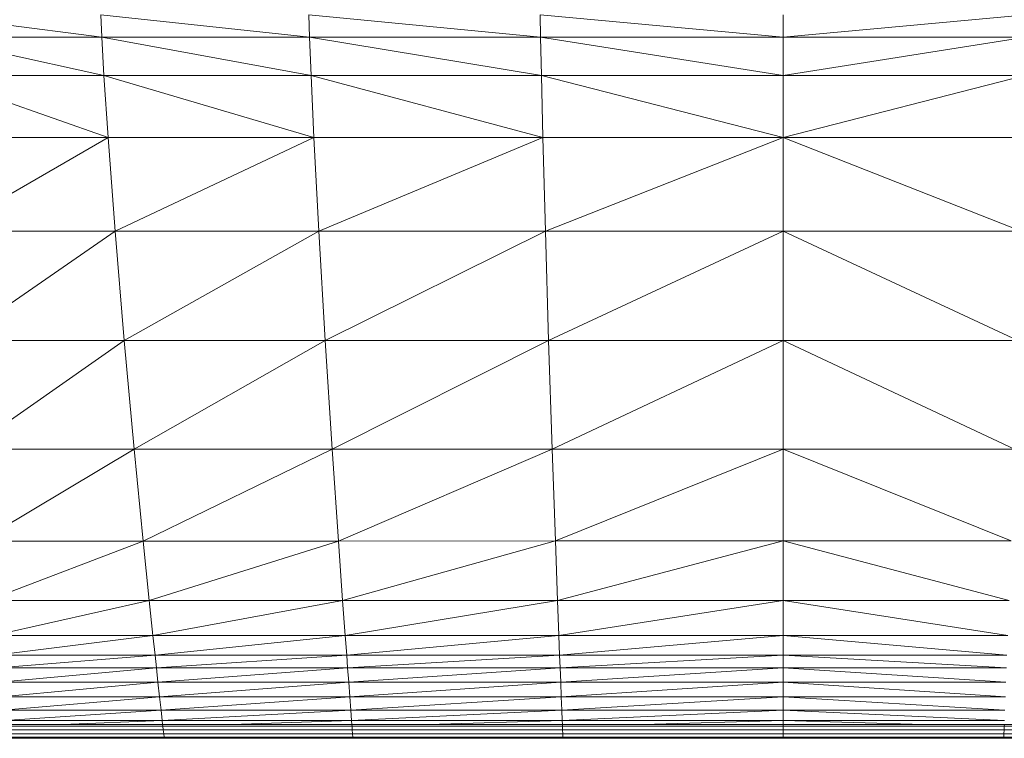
# Model space of a CAD drawing. Extents: x 180 to 9540, y 54 to 2910.
# Tile 67 of 82: x 8064 to 8199, y 925 to 1024. Entities that reach past the tile are written whole.
import ezdxf
from ezdxf.xclip import XClip

# ---------------------------------------------------------------- set-up
doc = ezdxf.new("R2010")
doc.units = 0
doc.header["$MEASUREMENT"] = 0
doc.header["$XCLIPFRAME"] = 0
doc.layers.add('320-W Umeblowanie U_floe', color=7, linetype='Continuous')
doc.layers.add('820-G Rysunki Obrazki', color=7, linetype='Continuous')

# ---------------------------------------------------------------- blocks, each defined once
blk = doc.blocks.new('Rysunek_2_2', base_point=(4248.05, 809.8))
at = {"layer": '320-W Umeblowanie U_floe', "color": 150, "linetype": 'Continuous', "lineweight": 0, "ltscale": 0.5}
for p, q in [((8075.32, 1021.22), (8051.38, 1024.29)), ((8075.19, 1024.29), (8075.32, 1021.22)), ((8075.19, 1024.29), (8103.9, 1021.22)), ((8103.8, 1024.29), (8103.9, 1021.22)), ((8135.67, 1021.22), (8103.8, 1024.29)), ((8135.67, 1021.22), (8135.62, 1024.29)), ((8135.62, 1024.29), (8169.04, 1021.22)), ((8169.04, 1024.29), (8169.04, 1021.22)), ((8202.46, 1024.29), (8169.04, 1021.22)), ((8075.32, 1021.22), (8051.55, 1021.22)), ((8075.63, 1015.95), (8051.55, 1021.22)), ((8103.9, 1021.22), (8075.32, 1021.22)), ((8075.32, 1021.22), (8075.63, 1015.95)), ((8075.32, 1021.22), (8104.11, 1015.95)), ((8103.9, 1021.22), (8104.11, 1015.95)), ((8103.9, 1021.22), (8135.67, 1021.22)), ((8135.78, 1015.95), (8103.9, 1021.22)), ((8135.78, 1015.95), (8135.67, 1021.22)), ((8135.67, 1021.22), (8169.04, 1015.95)), ((8135.67, 1021.22), (8169.04, 1021.22)), ((8169.04, 1021.22), (8169.04, 1015.95)), ((8202.41, 1021.22), (8169.04, 1021.22)), ((8169.04, 1015.95), (8202.41, 1021.22)), ((8075.63, 1015.95), (8051.92, 1015.95)), ((8051.92, 1015.95), (8076.21, 1007.42)), ((8076.21, 1007.42), (8075.63, 1015.95)), ((8104.51, 1007.42), (8075.63, 1015.95)), ((8104.11, 1015.95), (8075.63, 1015.95)), ((8104.51, 1007.42), (8104.11, 1015.95)), ((8135.78, 1015.95), (8104.11, 1015.95)), ((8104.11, 1015.95), (8135.98, 1007.42)), ((8135.78, 1015.95), (8135.98, 1007.42)), ((8169.04, 1007.42), (8135.78, 1015.95)), ((8169.04, 1015.95), (8135.78, 1015.95)), ((8169.04, 1007.42), (8169.04, 1015.95)), ((8202.3, 1015.95), (8169.04, 1015.95)), ((8169.04, 1007.42), (8202.3, 1015.95)), ((8052.65, 1007.42), (8076.21, 1007.42)), ((8076.21, 1007.42), (8053.87, 994.54)), ((8076.21, 1007.42), (8077.18, 994.54)), ((8076.21, 1007.42), (8104.51, 1007.42)), ((8104.51, 1007.42), (8077.18, 994.54)), ((8104.51, 1007.42), (8105.19, 994.54)), ((8104.51, 1007.42), (8135.98, 1007.42)), ((8135.98, 1007.42), (8105.19, 994.54)), ((8135.98, 1007.42), (8136.34, 994.54)), ((8135.98, 1007.42), (8169.04, 1007.42)), ((8169.04, 1007.42), (8136.34, 994.54)), ((8169.05, 994.54), (8169.04, 1007.42)), ((8169.04, 1007.42), (8201.76, 994.54)), ((8169.04, 1007.42), (8202.1, 1007.42)), ((8053.87, 994.54), (8077.18, 994.54)), ((8055.41, 979.52), (8077.18, 994.54)), ((8077.18, 994.54), (8105.19, 994.54)), ((8078.41, 979.52), (8077.18, 994.54)), ((8078.41, 979.52), (8105.19, 994.54)), ((8105.19, 994.54), (8136.34, 994.54)), ((8105.19, 994.54), (8106.05, 979.52)), ((8106.05, 979.52), (8136.34, 994.54)), ((8136.34, 994.54), (8169.05, 994.54)), ((8136.78, 979.52), (8136.34, 994.54)), ((8136.78, 979.52), (8169.05, 994.54)), ((8169.06, 979.52), (8169.05, 994.54)), ((8169.05, 994.54), (8201.76, 994.54)), ((8169.05, 994.54), (8201.33, 979.52)), ((8055.41, 979.52), (8078.41, 979.52)), ((8078.41, 979.52), (8057.11, 964.57)), ((8078.41, 979.52), (8106.05, 979.52)), ((8078.41, 979.52), (8079.78, 964.58)), ((8106.05, 979.52), (8079.78, 964.58)), ((8106.05, 979.52), (8136.78, 979.52)), ((8107.01, 964.58), (8106.05, 979.52)), ((8136.78, 979.52), (8107.01, 964.58)), ((8136.78, 979.52), (8169.06, 979.52)), ((8136.78, 979.52), (8137.27, 964.58)), ((8169.06, 979.52), (8137.27, 964.58)), ((8169.06, 964.58), (8169.06, 979.52)), ((8169.06, 979.52), (8201.33, 979.52)), ((8169.06, 979.52), (8200.85, 964.58)), ((8079.78, 964.58), (8057.11, 964.57)), ((8058.65, 951.92), (8079.78, 964.58)), ((8081.01, 951.92), (8079.78, 964.58)), ((8107.01, 964.58), (8079.78, 964.58)), ((8081.01, 951.92), (8107.01, 964.58)), ((8107.87, 951.92), (8107.01, 964.58)), ((8137.27, 964.58), (8107.01, 964.58)), ((8107.87, 951.92), (8137.27, 964.58)), ((8137.72, 951.93), (8137.27, 964.58)), ((8169.06, 964.58), (8137.27, 964.58)), ((8137.72, 951.93), (8169.06, 964.58)), ((8169.06, 951.93), (8169.06, 964.58)), ((8169.06, 964.58), (8200.85, 964.58)), ((8169.06, 964.58), (8200.41, 951.93)), ((8058.65, 951.92), (8081.01, 951.92)), ((8081.01, 951.92), (8059.69, 943.76)), ((8081.01, 951.92), (8107.87, 951.92)), ((8081.01, 951.92), (8081.84, 943.77)), ((8107.87, 951.92), (8081.84, 943.77)), ((8107.87, 951.92), (8137.72, 951.93)), ((8107.87, 951.92), (8108.44, 943.77)), ((8137.72, 951.93), (8108.44, 943.77)), ((8137.72, 951.93), (8169.06, 951.93)), ((8137.72, 951.93), (8138.01, 943.77)), ((8169.06, 951.93), (8138.01, 943.77)), ((8169.06, 951.93), (8200.41, 951.93)), ((8169.06, 951.93), (8200.11, 943.77)), ((8169.06, 943.77), (8169.06, 951.93)), ((8059.69, 943.76), (8081.84, 943.77)), ((8060.34, 938.92), (8081.84, 943.77)), ((8081.84, 943.77), (8108.44, 943.77)), ((8082.36, 938.93), (8081.84, 943.77)), ((8082.36, 938.93), (8108.44, 943.77)), ((8108.44, 943.77), (8138.01, 943.77)), ((8108.44, 943.77), (8108.8, 938.93)), ((8108.8, 938.93), (8138.01, 943.77)), ((8138.01, 943.77), (8169.06, 943.77)), ((8138.2, 938.94), (8138.01, 943.77)), ((8138.2, 938.94), (8169.06, 943.77)), ((8169.06, 943.77), (8200.11, 943.77)), ((8169.06, 943.77), (8199.93, 938.94)), ((8169.06, 938.94), (8169.06, 943.77)), ((8060.34, 938.92), (8082.36, 938.93)), ((8082.36, 938.93), (8060.7, 936.22)), ((8082.36, 938.93), (8108.8, 938.93)), ((8082.36, 938.93), (8082.65, 936.23)), ((8108.8, 938.93), (8082.65, 936.23)), ((8108.8, 938.93), (8138.2, 938.94)), ((8109.01, 936.23), (8108.8, 938.93)), ((8138.2, 938.94), (8109.01, 936.23)), ((8138.2, 938.94), (8169.06, 938.94)), ((8138.2, 938.94), (8138.3, 936.23)), ((8169.06, 938.94), (8138.3, 936.23)), ((8169.06, 938.94), (8199.93, 938.94)), ((8169.06, 938.94), (8199.82, 936.23)), ((8169.06, 936.24), (8169.06, 938.94)), ((8082.65, 936.23), (8060.7, 936.22)), ((8060.94, 934.48), (8082.65, 936.23)), ((8082.84, 934.48), (8082.65, 936.23)), ((8109.01, 936.23), (8082.65, 936.23)), ((8082.84, 934.48), (8109.01, 936.23)), ((8109.14, 934.48), (8109.01, 936.23)), ((8138.3, 936.23), (8109.01, 936.23)), ((8109.14, 934.48), (8138.3, 936.23)), ((8169.06, 936.24), (8138.3, 936.23)), ((8138.37, 934.49), (8138.3, 936.23)), ((8138.37, 934.49), (8169.06, 936.24)), ((8169.06, 936.24), (8199.82, 936.23)), ((8169.06, 936.24), (8199.76, 934.49)), ((8169.06, 934.49), (8169.06, 936.24)), ((8082.84, 934.48), (8060.94, 934.48)), ((8082.84, 934.48), (8061.21, 932.5)), ((8109.14, 934.48), (8082.84, 934.48)), ((8082.84, 934.48), (8083.05, 932.51)), ((8109.14, 934.48), (8083.05, 932.51)), ((8138.37, 934.49), (8109.14, 934.48)), ((8109.14, 934.48), (8109.29, 932.51)), ((8138.37, 934.49), (8109.29, 932.51)), ((8169.06, 934.49), (8138.37, 934.49)), ((8138.37, 934.49), (8138.44, 932.51)), ((8169.06, 934.49), (8138.44, 932.51)), ((8169.06, 932.51), (8169.06, 934.49)), ((8199.76, 934.49), (8169.06, 934.49)), ((8169.06, 934.49), (8199.68, 932.51)), ((8061.21, 932.5), (8083.05, 932.51)), ((8061.49, 930.51), (8083.05, 932.51)), ((8083.05, 932.51), (8109.29, 932.51)), ((8083.27, 930.51), (8083.05, 932.51)), ((8083.27, 930.51), (8109.29, 932.51)), ((8109.29, 932.51), (8138.44, 932.51)), ((8109.29, 932.51), (8109.44, 930.51)), ((8109.44, 930.51), (8138.44, 932.51)), ((8138.44, 932.51), (8169.06, 932.51)), ((8138.52, 930.51), (8138.44, 932.51)), ((8138.52, 930.51), (8169.06, 932.51)), ((8169.06, 930.51), (8169.06, 932.51)), ((8169.06, 932.51), (8199.68, 932.51)), ((8169.06, 932.51), (8199.6, 930.51)), ((8061.49, 930.51), (8083.27, 930.51)), ((8083.27, 930.51), (8061.75, 928.68)), ((8083.27, 930.51), (8109.44, 930.51)), ((8083.27, 930.51), (8083.47, 928.69)), ((8109.44, 930.51), (8083.47, 928.69)), ((8109.44, 930.51), (8138.52, 930.51)), ((8109.57, 928.69), (8109.44, 930.51)), ((8138.52, 930.51), (8109.57, 928.69)), ((8138.52, 930.51), (8169.06, 930.51)), ((8138.52, 930.51), (8138.59, 928.69)), ((8169.06, 930.51), (8138.59, 928.69)), ((8169.06, 928.69), (8169.06, 930.51)), ((8169.06, 930.51), (8199.6, 930.51)), ((8169.06, 930.51), (8199.53, 928.69)), ((8083.47, 928.69), (8061.75, 928.68)), ((8061.95, 927.24), (8083.47, 928.69)), ((8083.63, 927.24), (8083.47, 928.69)), ((8109.57, 928.69), (8083.47, 928.69)), ((8083.63, 927.24), (8109.57, 928.69)), ((8109.68, 927.24), (8109.57, 928.69)), ((8138.59, 928.69), (8109.57, 928.69)), ((8109.68, 927.24), (8138.59, 928.69)), ((8138.65, 927.24), (8138.59, 928.69)), ((8169.06, 928.69), (8138.59, 928.69)), ((8138.65, 927.24), (8169.06, 928.69)), ((8169.06, 928.69), (8199.53, 928.69)), ((8169.06, 928.69), (8199.48, 927.24)), ((8169.06, 928.69), (8169.06, 927.24)), ((8061.95, 927.24), (8083.63, 927.24)), ((8083.69, 926.69), (8062.03, 926.69)), ((8083.72, 926.48), (8062.06, 926.48)), ((8083.63, 927.24), (8069.91, 926.69)), ((8083.63, 927.24), (8083.69, 926.69)), ((8083.63, 927.24), (8109.68, 927.24)), ((8109.73, 926.69), (8083.69, 926.69)), ((8083.72, 926.48), (8083.69, 926.69)), ((8083.72, 926.48), (8083.77, 925.98)), ((8109.74, 926.48), (8083.72, 926.48)), ((8109.68, 927.24), (8093.17, 926.69)), ((8109.68, 927.24), (8109.73, 926.69)), ((8109.68, 927.24), (8138.65, 927.24)), ((8138.67, 926.69), (8109.73, 926.69)), ((8109.73, 926.69), (8109.74, 926.48)), ((8109.78, 925.98), (8109.74, 926.48)), ((8138.67, 926.48), (8109.74, 926.48)), ((8138.65, 927.24), (8120.27, 926.69)), ((8138.65, 927.24), (8138.67, 926.69)), ((8138.65, 927.24), (8169.06, 927.24)), ((8169.06, 926.69), (8138.67, 926.69)), ((8138.67, 926.48), (8138.67, 926.69)), ((8138.67, 926.48), (8138.69, 925.98)), ((8169.06, 926.48), (8138.67, 926.48)), ((8169.06, 927.24), (8149.74, 926.69)), ((8169.06, 926.69), (8169.06, 927.24)), ((8169.06, 927.24), (8188.38, 926.69)), ((8169.06, 927.24), (8199.48, 927.24)), ((8199.46, 926.69), (8169.06, 926.69)), ((8169.06, 926.69), (8169.06, 926.48)), ((8199.45, 926.48), (8169.06, 926.48)), ((8169.06, 925.98), (8169.06, 926.48)), ((8199.43, 925.98), (8199.45, 926.48)), ((8199.45, 926.48), (8199.46, 926.69)), ((8228.38, 926.48), (8199.45, 926.48)), ((8228.4, 926.69), (8199.46, 926.69)), ((8083.77, 925.98), (8062.13, 925.98)), ((8062.21, 925.41), (8083.84, 925.41)), ((8083.89, 924.96), (8062.27, 924.96)), ((8083.77, 925.98), (8083.84, 925.41)), ((8109.78, 925.98), (8083.77, 925.98)), ((8083.84, 925.41), (8083.89, 924.96)), ((8109.82, 925.41), (8083.84, 925.41)), ((8083.91, 924.81), (8083.89, 924.96)), ((8109.86, 924.96), (8083.89, 924.96)), ((8109.82, 925.41), (8109.78, 925.98)), ((8138.69, 925.98), (8109.78, 925.98)), ((8109.86, 924.96), (8109.82, 925.41)), ((8109.82, 925.41), (8138.72, 925.41)), ((8138.73, 924.96), (8109.86, 924.96)), ((8109.86, 924.96), (8109.88, 924.81)), ((8138.69, 925.98), (8138.72, 925.41)), ((8169.06, 925.98), (8138.69, 925.98)), ((8138.72, 925.41), (8138.73, 924.96)), ((8169.06, 925.41), (8138.72, 925.41)), ((8138.74, 924.81), (8138.73, 924.96)), ((8169.06, 924.96), (8138.73, 924.96)), ((8169.06, 925.41), (8169.06, 925.98)), ((8199.43, 925.98), (8169.06, 925.98)), ((8169.06, 924.96), (8169.06, 925.41)), ((8199.41, 925.41), (8169.06, 925.41)), ((8169.06, 924.81), (8169.06, 924.96)), ((8199.39, 924.96), (8169.06, 924.96)), ((8199.39, 924.96), (8199.38, 924.81)), ((8199.39, 924.96), (8199.41, 925.41)), ((8228.26, 924.96), (8199.39, 924.96)), ((8199.43, 925.98), (8199.41, 925.41)), ((8228.3, 925.41), (8199.41, 925.41)), ((8228.34, 925.98), (8199.43, 925.98)), ((8062.3, 924.81), (8083.91, 924.81)), ((8062.31, 924.8), (8083.92, 924.8)), ((8109.88, 924.8), (8083.91, 924.81)), ((8083.92, 924.8), (8109.88, 924.8)), ((8083.95, 924.8), (8083.93, 924.8)), ((8083.93, 924.8), (8083.95, 924.8)), ((8084.14, 924.8), (8084.09, 924.8)), ((8084.09, 924.8), (8084.14, 924.8)), ((8109.88, 924.81), (8138.74, 924.81)), ((8109.88, 924.8), (8138.74, 924.8)), ((8109.89, 924.8), (8109.88, 924.8)), ((8109.89, 924.8), (8109.91, 924.8)), ((8169.06, 924.8), (8138.74, 924.81)), ((8138.74, 924.8), (8169.06, 924.8)), ((8169.06, 924.81), (8199.38, 924.81)), ((8169.06, 924.8), (8199.38, 924.8)), ((8199.38, 924.81), (8228.25, 924.81)), ((8199.38, 924.8), (8228.24, 924.8))]:
    blk.add_line(p, q, dxfattribs=at)

msp = doc.modelspace()

# ---------------------------------------------------------------- block references
at = {"layer": '820-G Rysunki Obrazki', "color": 7, "linetype": 'Continuous', "lineweight": 13, "ltscale": 0.1}
ref = msp.add_blockref('Rysunek_2_2', (4248.05, 809.8), dxfattribs=at)
XClip(ref).set_block_clipping_path([(4133.6196216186, 305.1003815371), (8557.1514411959, 2650.020916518)])

doc.saveas('drawing.dxf')
